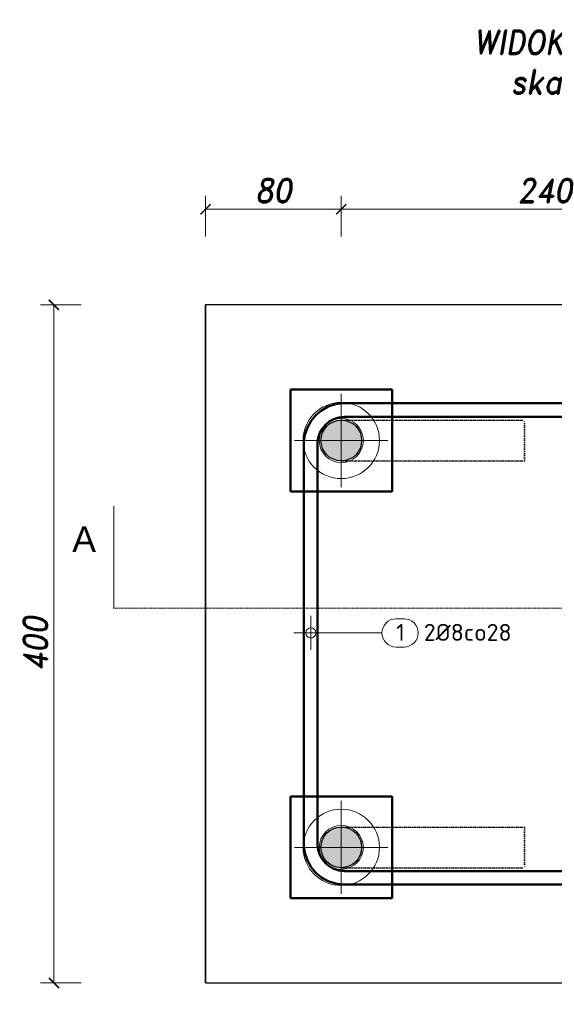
# Model space of a CAD drawing. Header units: millimetres. Extents: x -13383 to -11032, y 6576 to 8462.
# Tile 5 of 6: x -11674 to -11359, y 7813 to 8394. Entities that reach past the tile are written whole.
import ezdxf

# ---------------------------------------------------------------- set-up
doc = ezdxf.new("R2010")
doc.units = ezdxf.units.MM
doc.linetypes.add('PUNKT2_S9', pattern=[1, 0, -1])
for name, color, linetype, lineweight in [('BK_0.50', 3, 'Continuous', 50), ('BK_Beton', 2, 'Continuous', 15), ('XR$1$Ogólne', 7, 'Continuous', 25), ('XR$1$STANDARD', 7, 'Continuous', 25), ('XR$1$Wype³nienie', 7, 'Continuous', 13)]:
    doc.layers.add(name, color=color, linetype=linetype, lineweight=lineweight)
doc.styles.add('ARIAL', font='arial.ttf')
doc.styles.add('ISOCP', font='isocp.shx')
doc.styles.add('ROMAND', font='romand.shx', dxfattribs={"width": 0.9, "oblique": 10})
doc.dimstyles.new('mosstowy1-10', dxfattribs={"dimscale": 2, "dimtxt": 7, "dimasz": 3, "dimexe": 4, "dimexo": 4, "dimgap": 2, "dimtad": 1, "dimdec": 0, "dimtxsty": 'ROMAND', "dimblk": 'ARCHTICK', "dimcen": 4, "dimclrd": 4, "dimclre": 4, "dimclrt": 256, "dimadec": 0, "dimazin": 0, "dimtfac": 1, "dimtdec": 0, "dimtmove": 1, "dimatfit": 3, "dimfxl": 8, "dimfxlon": 1, "dimtfillclr": 256, "dimlwd": 9, "dimlwe": 9, "dimarcsym": 0})

# ---------------------------------------------------------------- blocks, each defined once
blk = doc.blocks.new('_ArchTick')
at = {"layer": 'BK_0.50', "color": 0, "const_width": 0.15}
blk.add_lwpolyline([(-0.5, -0.5), (0.5, 0.5)], dxfattribs=at)
blk = doc.blocks.new('*D263')
at = {"layer": 'BK_Beton', "color": 4, "lineweight": 9, "transparency": 16777216}
for p, q in [((-11564.61, 8266.1), (-11564.61, 8290.1)), ((-11484.61, 8266.1), (-11484.61, 8290.1)), ((-11564.61, 8282.1), (-11484.61, 8282.1))]:
    blk.add_line(p, q, dxfattribs=at)
at = {"layer": 'Defpoints', "color": 0, "lineweight": 25, "transparency": 16777216}
for p in [(-11484.61, 8282.1), (-11564.61, 8245.69), (-11484.61, 8165.69)]:
    blk.add_point(p, dxfattribs=at)
at = {"layer": 'BK_Beton', "color": 4, "lineweight": 9, "transparency": 16777216, "xscale": 6, "yscale": 6, "zscale": 6, "rotation": 180}
blk.add_blockref('_ArchTick', (-11564.61, 8282.1), dxfattribs=at)
at = {"layer": 'BK_Beton', "color": 4, "lineweight": 9, "transparency": 16777216, "xscale": 6, "yscale": 6, "zscale": 6}
blk.add_blockref('_ArchTick', (-11484.61, 8282.1), dxfattribs=at)
at = {"layer": 'BK_Beton', "transparency": 16777216, "insert": (-11524.61, 8293.1), "char_height": 14, "attachment_point": 5, "style": 'ROMAND'}
blk.add_mtext('80', dxfattribs=at)
blk = doc.blocks.new('*D264')
at = {"layer": 'BK_Beton', "color": 4, "lineweight": 9, "transparency": 16777216}
for p, q in [((-11484.61, 8266.1), (-11484.61, 8290.1)), ((-11244.61, 8266.1), (-11244.61, 8290.1)), ((-11484.61, 8282.1), (-11244.61, 8282.1))]:
    blk.add_line(p, q, dxfattribs=at)
at = {"layer": 'Defpoints', "color": 0, "lineweight": 25, "transparency": 16777216}
for p in [(-11244.61, 8282.1), (-11484.61, 8165.69), (-11244.61, 8165.69)]:
    blk.add_point(p, dxfattribs=at)
at = {"layer": 'BK_Beton', "color": 4, "lineweight": 9, "transparency": 16777216, "xscale": 6, "yscale": 6, "zscale": 6, "rotation": 180}
blk.add_blockref('_ArchTick', (-11484.61, 8282.1), dxfattribs=at)
at = {"layer": 'BK_Beton', "color": 4, "lineweight": 9, "transparency": 16777216, "xscale": 6, "yscale": 6, "zscale": 6}
blk.add_blockref('_ArchTick', (-11244.61, 8282.1), dxfattribs=at)
at = {"layer": 'BK_Beton', "transparency": 16777216, "insert": (-11364.61, 8293.1), "char_height": 14, "attachment_point": 5, "style": 'ROMAND'}
blk.add_mtext('240', dxfattribs=at)
blk = doc.blocks.new('*D266')
at = {"layer": 'BK_Beton', "color": 4, "lineweight": 9, "transparency": 16777216}
for p, q in [((-11564.61, 7777.91), (-11564.61, 7753.91)), ((-11164.61, 7777.91), (-11164.61, 7753.91)), ((-11564.61, 7761.91), (-11164.61, 7761.91))]:
    blk.add_line(p, q, dxfattribs=at)
at = {"layer": 'Defpoints', "color": 0, "lineweight": 25, "transparency": 16777216}
for p in [(-11564.61, 7825.68), (-11164.61, 7825.68), (-11164.61, 7761.91)]:
    blk.add_point(p, dxfattribs=at)
at = {"layer": 'BK_Beton', "color": 4, "lineweight": 9, "transparency": 16777216, "xscale": 6, "yscale": 6, "zscale": 6, "rotation": 180}
blk.add_blockref('_ArchTick', (-11564.61, 7761.91), dxfattribs=at)
at = {"layer": 'BK_Beton', "color": 4, "lineweight": 9, "transparency": 16777216, "xscale": 6, "yscale": 6, "zscale": 6}
blk.add_blockref('_ArchTick', (-11164.61, 7761.91), dxfattribs=at)
at = {"layer": 'BK_Beton', "transparency": 16777216, "insert": (-11364.61, 7772.91), "char_height": 14, "attachment_point": 5, "style": 'ROMAND'}
blk.add_mtext('400', dxfattribs=at)
blk = doc.blocks.new('*D270')
at = {"layer": 'BK_Beton', "color": 4, "lineweight": 9, "transparency": 16777216}
for p, q in [((-11638.02, 8225.69), (-11662.02, 8225.69)), ((-11654.02, 7825.69), (-11654.02, 8225.69)), ((-11638.02, 7825.69), (-11662.02, 7825.69))]:
    blk.add_line(p, q, dxfattribs=at)
at = {"layer": 'Defpoints', "color": 0, "lineweight": 25, "transparency": 16777216}
for p in [(-11654.02, 8225.69), (-11534.61, 8225.69), (-11534.61, 7825.69)]:
    blk.add_point(p, dxfattribs=at)
at = {"layer": 'BK_Beton', "color": 4, "lineweight": 9, "transparency": 16777216, "xscale": 6, "yscale": 6, "zscale": 6}
for p, rotation in [((-11654.02, 8225.69), 90), ((-11654.02, 7825.69), 270)]:
    blk.add_blockref('_ArchTick', p, dxfattribs=dict(at, rotation=rotation))
at = {"layer": 'BK_Beton', "transparency": 16777216, "insert": (-11665.02, 8025.69), "char_height": 14, "attachment_point": 5, "rotation": 90, "style": 'ROMAND'}
blk.add_mtext('400', dxfattribs=at)

msp = doc.modelspace()

# ---------------------------------------------------------------- hatches: boundary and pattern name
at = {"layer": 'XR$1$Wype³nienie', "linetype": 'Continuous', "lineweight": 25}
for points in [[(-11472.61, 8145.69), (-11472.61, 8145.89), (-11472.61, 8146.1), (-11472.62, 8146.31), (-11472.64, 8146.52), (-11472.65, 8146.73), (-11472.67, 8146.94), (-11472.7, 8147.15), (-11472.72, 8147.36), (-11472.75, 8147.56), (-11472.79, 8147.77), (-11472.83, 8147.98), (-11472.87, 8148.18), (-11472.91, 8148.38), (-11472.96, 8148.59), (-11473.02, 8148.79), (-11473.07, 8148.99), (-11473.13, 8149.19), (-11473.19, 8149.39), (-11473.26, 8149.59), (-11473.33, 8149.79), (-11473.4, 8149.99), (-11473.48, 8150.18), (-11473.56, 8150.37), (-11473.64, 8150.57), (-11473.73, 8150.76), (-11473.82, 8150.95), (-11473.91, 8151.13), (-11474.01, 8151.32), (-11474.11, 8151.5), (-11474.21, 8151.69), (-11474.32, 8151.87), (-11474.43, 8152.04), (-11474.54, 8152.22), (-11474.66, 8152.4), (-11474.78, 8152.57), (-11474.9, 8152.74), (-11475.02, 8152.91), (-11475.15, 8153.07), (-11475.28, 8153.24), (-11475.41, 8153.4), (-11475.55, 8153.56), (-11475.69, 8153.71), (-11475.83, 8153.87), (-11475.97, 8154.02), (-11476.12, 8154.17), (-11476.27, 8154.32), (-11476.42, 8154.46), (-11476.58, 8154.6), (-11476.73, 8154.74), (-11476.89, 8154.88), (-11477.05, 8155.01), (-11477.22, 8155.14), (-11477.38, 8155.27), (-11477.55, 8155.39), (-11477.72, 8155.52), (-11477.9, 8155.63), (-11478.07, 8155.75), (-11478.25, 8155.86), (-11478.43, 8155.97), (-11478.61, 8156.08), (-11478.79, 8156.18), (-11478.97, 8156.28), (-11479.16, 8156.38), (-11479.35, 8156.47), (-11479.54, 8156.56), (-11479.73, 8156.65), (-11479.92, 8156.73), (-11480.11, 8156.81), (-11480.31, 8156.89), (-11480.5, 8156.96), (-11480.7, 8157.03), (-11480.9, 8157.1), (-11481.1, 8157.16), (-11481.3, 8157.22), (-11481.5, 8157.28), (-11481.7, 8157.33), (-11481.91, 8157.38), (-11482.11, 8157.42), (-11482.32, 8157.46), (-11482.52, 8157.5), (-11482.73, 8157.54), (-11482.94, 8157.57), (-11483.14, 8157.6), (-11483.35, 8157.62), (-11483.56, 8157.64), (-11483.77, 8157.66), (-11483.98, 8157.67), (-11484.19, 8157.68), (-11484.4, 8157.68), (-11484.61, 8157.69), (-11484.82, 8157.68), (-11485.03, 8157.68), (-11485.23, 8157.67), (-11485.44, 8157.66), (-11485.65, 8157.64), (-11485.86, 8157.62), (-11486.07, 8157.6), (-11486.28, 8157.57), (-11486.48, 8157.54), (-11486.69, 8157.5), (-11486.9, 8157.46), (-11487.1, 8157.42), (-11487.31, 8157.38), (-11487.51, 8157.33), (-11487.71, 8157.28), (-11487.91, 8157.22), (-11488.11, 8157.16), (-11488.31, 8157.1), (-11488.51, 8157.03), (-11488.71, 8156.96), (-11488.91, 8156.89), (-11489.1, 8156.81), (-11489.3, 8156.73), (-11489.49, 8156.65), (-11489.68, 8156.56), (-11489.87, 8156.47), (-11490.05, 8156.38), (-11490.24, 8156.28), (-11490.42, 8156.18), (-11490.61, 8156.08), (-11490.79, 8155.97), (-11490.97, 8155.86), (-11491.14, 8155.75), (-11491.32, 8155.63), (-11491.49, 8155.52), (-11491.66, 8155.39), (-11491.83, 8155.27), (-11491.99, 8155.14), (-11492.16, 8155.01), (-11492.32, 8154.88), (-11492.48, 8154.74), (-11492.64, 8154.6), (-11492.79, 8154.46), (-11492.94, 8154.32), (-11493.09, 8154.17), (-11493.24, 8154.02), (-11493.38, 8153.87), (-11493.52, 8153.71), (-11493.66, 8153.56), (-11493.8, 8153.4), (-11493.93, 8153.24), (-11494.06, 8153.07), (-11494.19, 8152.91), (-11494.31, 8152.74), (-11494.44, 8152.57), (-11494.55, 8152.4), (-11494.67, 8152.22), (-11494.78, 8152.04), (-11494.89, 8151.87), (-11495, 8151.69), (-11495.1, 8151.5), (-11495.2, 8151.32), (-11495.3, 8151.13), (-11495.39, 8150.95), (-11495.48, 8150.76), (-11495.57, 8150.57), (-11495.65, 8150.37), (-11495.73, 8150.18), (-11495.81, 8149.99), (-11495.88, 8149.79), (-11495.95, 8149.59), (-11496.02, 8149.39), (-11496.08, 8149.19), (-11496.14, 8148.99), (-11496.2, 8148.79), (-11496.25, 8148.59), (-11496.3, 8148.38), (-11496.34, 8148.18), (-11496.39, 8147.98), (-11496.42, 8147.77), (-11496.46, 8147.56), (-11496.49, 8147.36), (-11496.52, 8147.15), (-11496.54, 8146.94), (-11496.56, 8146.73), (-11496.58, 8146.52), (-11496.59, 8146.31), (-11496.6, 8146.1), (-11496.6, 8145.89), (-11496.61, 8145.69), (-11496.6, 8145.48), (-11496.6, 8145.27), (-11496.59, 8145.06), (-11496.58, 8144.85), (-11496.56, 8144.64), (-11496.54, 8144.43), (-11496.52, 8144.22), (-11496.49, 8144.02), (-11496.46, 8143.81), (-11496.42, 8143.6), (-11496.39, 8143.4), (-11496.34, 8143.19), (-11496.3, 8142.99), (-11496.25, 8142.78), (-11496.2, 8142.58), (-11496.14, 8142.38), (-11496.08, 8142.18), (-11496.02, 8141.98), (-11495.95, 8141.78), (-11495.88, 8141.58), (-11495.81, 8141.38), (-11495.73, 8141.19), (-11495.65, 8141), (-11495.57, 8140.8), (-11495.48, 8140.61), (-11495.39, 8140.42), (-11495.3, 8140.24), (-11495.2, 8140.05), (-11495.1, 8139.87), (-11495, 8139.69), (-11494.89, 8139.5), (-11494.78, 8139.33), (-11494.67, 8139.15), (-11494.55, 8138.98), (-11494.44, 8138.8), (-11494.31, 8138.63), (-11494.19, 8138.46), (-11494.06, 8138.3), (-11493.93, 8138.13), (-11493.8, 8137.97), (-11493.66, 8137.81), (-11493.52, 8137.66), (-11493.38, 8137.5), (-11493.24, 8137.35), (-11493.09, 8137.2), (-11492.94, 8137.05), (-11492.79, 8136.91), (-11492.64, 8136.77), (-11492.48, 8136.63), (-11492.32, 8136.49), (-11492.16, 8136.36), (-11491.99, 8136.23), (-11491.83, 8136.1), (-11491.66, 8135.98), (-11491.49, 8135.86), (-11491.32, 8135.74), (-11491.14, 8135.62), (-11490.97, 8135.51), (-11490.79, 8135.4), (-11490.61, 8135.29), (-11490.42, 8135.19), (-11490.24, 8135.09), (-11490.05, 8134.99), (-11489.87, 8134.9), (-11489.68, 8134.81), (-11489.49, 8134.72), (-11489.3, 8134.64), (-11489.1, 8134.56), (-11488.91, 8134.48), (-11488.71, 8134.41), (-11488.51, 8134.34), (-11488.31, 8134.27), (-11488.11, 8134.21), (-11487.91, 8134.15), (-11487.71, 8134.09), (-11487.51, 8134.04), (-11487.31, 8133.99), (-11487.1, 8133.95), (-11486.9, 8133.91), (-11486.69, 8133.87), (-11486.48, 8133.83), (-11486.28, 8133.8), (-11486.07, 8133.77), (-11485.86, 8133.75), (-11485.65, 8133.73), (-11485.44, 8133.71), (-11485.23, 8133.7), (-11485.03, 8133.69), (-11484.82, 8133.69), (-11484.61, 8133.69), (-11484.4, 8133.69), (-11484.19, 8133.69), (-11483.98, 8133.7), (-11483.77, 8133.71), (-11483.56, 8133.73), (-11483.35, 8133.75), (-11483.14, 8133.77), (-11482.94, 8133.8), (-11482.73, 8133.83), (-11482.52, 8133.87), (-11482.32, 8133.91), (-11482.11, 8133.95), (-11481.91, 8133.99), (-11481.7, 8134.04), (-11481.5, 8134.09), (-11481.3, 8134.15), (-11481.1, 8134.21), (-11480.9, 8134.27), (-11480.7, 8134.34), (-11480.5, 8134.41), (-11480.31, 8134.48), (-11480.11, 8134.56), (-11479.92, 8134.64), (-11479.73, 8134.72), (-11479.54, 8134.81), (-11479.35, 8134.9), (-11479.16, 8134.99), (-11478.97, 8135.09), (-11478.79, 8135.19), (-11478.61, 8135.29), (-11478.43, 8135.4), (-11478.25, 8135.51), (-11478.07, 8135.62), (-11477.9, 8135.74), (-11477.72, 8135.86), (-11477.55, 8135.98), (-11477.38, 8136.1), (-11477.22, 8136.23), (-11477.05, 8136.36), (-11476.89, 8136.49), (-11476.73, 8136.63), (-11476.58, 8136.77), (-11476.42, 8136.91), (-11476.27, 8137.05), (-11476.12, 8137.2), (-11475.97, 8137.35), (-11475.83, 8137.5), (-11475.69, 8137.66), (-11475.55, 8137.81), (-11475.41, 8137.97), (-11475.28, 8138.13), (-11475.15, 8138.3), (-11475.02, 8138.46), (-11474.9, 8138.63), (-11474.78, 8138.8), (-11474.66, 8138.98), (-11474.54, 8139.15), (-11474.43, 8139.33), (-11474.32, 8139.5), (-11474.21, 8139.69), (-11474.11, 8139.87), (-11474.01, 8140.05), (-11473.91, 8140.24), (-11473.82, 8140.42), (-11473.73, 8140.61), (-11473.64, 8140.8), (-11473.56, 8141), (-11473.48, 8141.19), (-11473.4, 8141.38), (-11473.33, 8141.58), (-11473.26, 8141.78), (-11473.19, 8141.98), (-11473.13, 8142.18), (-11473.07, 8142.38), (-11473.02, 8142.58), (-11472.96, 8142.78), (-11472.91, 8142.99), (-11472.87, 8143.19), (-11472.83, 8143.4), (-11472.79, 8143.6), (-11472.75, 8143.81), (-11472.72, 8144.02), (-11472.7, 8144.22), (-11472.67, 8144.43), (-11472.65, 8144.64), (-11472.64, 8144.85), (-11472.62, 8145.06), (-11472.61, 8145.27), (-11472.61, 8145.48)], [(-11472.61, 7905.69), (-11472.61, 7905.89), (-11472.61, 7906.1), (-11472.62, 7906.31), (-11472.64, 7906.52), (-11472.65, 7906.73), (-11472.67, 7906.94), (-11472.7, 7907.15), (-11472.72, 7907.36), (-11472.75, 7907.56), (-11472.79, 7907.77), (-11472.83, 7907.98), (-11472.87, 7908.18), (-11472.91, 7908.38), (-11472.96, 7908.59), (-11473.02, 7908.79), (-11473.07, 7908.99), (-11473.13, 7909.19), (-11473.19, 7909.39), (-11473.26, 7909.59), (-11473.33, 7909.79), (-11473.4, 7909.99), (-11473.48, 7910.18), (-11473.56, 7910.37), (-11473.64, 7910.57), (-11473.73, 7910.76), (-11473.82, 7910.95), (-11473.91, 7911.13), (-11474.01, 7911.32), (-11474.11, 7911.5), (-11474.21, 7911.69), (-11474.32, 7911.87), (-11474.43, 7912.04), (-11474.54, 7912.22), (-11474.66, 7912.4), (-11474.78, 7912.57), (-11474.9, 7912.74), (-11475.02, 7912.91), (-11475.15, 7913.07), (-11475.28, 7913.24), (-11475.41, 7913.4), (-11475.55, 7913.56), (-11475.69, 7913.71), (-11475.83, 7913.87), (-11475.97, 7914.02), (-11476.12, 7914.17), (-11476.27, 7914.32), (-11476.42, 7914.46), (-11476.58, 7914.6), (-11476.73, 7914.74), (-11476.89, 7914.88), (-11477.05, 7915.01), (-11477.22, 7915.14), (-11477.38, 7915.27), (-11477.55, 7915.39), (-11477.72, 7915.52), (-11477.9, 7915.63), (-11478.07, 7915.75), (-11478.25, 7915.86), (-11478.43, 7915.97), (-11478.61, 7916.08), (-11478.79, 7916.18), (-11478.97, 7916.28), (-11479.16, 7916.38), (-11479.35, 7916.47), (-11479.54, 7916.56), (-11479.73, 7916.65), (-11479.92, 7916.73), (-11480.11, 7916.81), (-11480.31, 7916.89), (-11480.5, 7916.96), (-11480.7, 7917.03), (-11480.9, 7917.1), (-11481.1, 7917.16), (-11481.3, 7917.22), (-11481.5, 7917.28), (-11481.7, 7917.33), (-11481.91, 7917.38), (-11482.11, 7917.42), (-11482.32, 7917.46), (-11482.52, 7917.5), (-11482.73, 7917.54), (-11482.94, 7917.57), (-11483.14, 7917.6), (-11483.35, 7917.62), (-11483.56, 7917.64), (-11483.77, 7917.66), (-11483.98, 7917.67), (-11484.19, 7917.68), (-11484.4, 7917.68), (-11484.61, 7917.69), (-11484.82, 7917.68), (-11485.03, 7917.68), (-11485.23, 7917.67), (-11485.44, 7917.66), (-11485.65, 7917.64), (-11485.86, 7917.62), (-11486.07, 7917.6), (-11486.28, 7917.57), (-11486.48, 7917.54), (-11486.69, 7917.5), (-11486.9, 7917.46), (-11487.1, 7917.42), (-11487.31, 7917.38), (-11487.51, 7917.33), (-11487.71, 7917.28), (-11487.91, 7917.22), (-11488.11, 7917.16), (-11488.31, 7917.1), (-11488.51, 7917.03), (-11488.71, 7916.96), (-11488.91, 7916.89), (-11489.1, 7916.81), (-11489.3, 7916.73), (-11489.49, 7916.65), (-11489.68, 7916.56), (-11489.87, 7916.47), (-11490.05, 7916.38), (-11490.24, 7916.28), (-11490.42, 7916.18), (-11490.61, 7916.08), (-11490.79, 7915.97), (-11490.97, 7915.86), (-11491.14, 7915.75), (-11491.32, 7915.63), (-11491.49, 7915.52), (-11491.66, 7915.39), (-11491.83, 7915.27), (-11491.99, 7915.14), (-11492.16, 7915.01), (-11492.32, 7914.88), (-11492.48, 7914.74), (-11492.64, 7914.6), (-11492.79, 7914.46), (-11492.94, 7914.32), (-11493.09, 7914.17), (-11493.24, 7914.02), (-11493.38, 7913.87), (-11493.52, 7913.71), (-11493.66, 7913.56), (-11493.8, 7913.4), (-11493.93, 7913.24), (-11494.06, 7913.07), (-11494.19, 7912.91), (-11494.31, 7912.74), (-11494.44, 7912.57), (-11494.55, 7912.4), (-11494.67, 7912.22), (-11494.78, 7912.04), (-11494.89, 7911.87), (-11495, 7911.69), (-11495.1, 7911.5), (-11495.2, 7911.32), (-11495.3, 7911.13), (-11495.39, 7910.95), (-11495.48, 7910.76), (-11495.57, 7910.57), (-11495.65, 7910.37), (-11495.73, 7910.18), (-11495.81, 7909.99), (-11495.88, 7909.79), (-11495.95, 7909.59), (-11496.02, 7909.39), (-11496.08, 7909.19), (-11496.14, 7908.99), (-11496.2, 7908.79), (-11496.25, 7908.59), (-11496.3, 7908.38), (-11496.34, 7908.18), (-11496.39, 7907.98), (-11496.42, 7907.77), (-11496.46, 7907.56), (-11496.49, 7907.36), (-11496.52, 7907.15), (-11496.54, 7906.94), (-11496.56, 7906.73), (-11496.58, 7906.52), (-11496.59, 7906.31), (-11496.6, 7906.1), (-11496.6, 7905.89), (-11496.61, 7905.69), (-11496.6, 7905.48), (-11496.6, 7905.27), (-11496.59, 7905.06), (-11496.58, 7904.85), (-11496.56, 7904.64), (-11496.54, 7904.43), (-11496.52, 7904.22), (-11496.49, 7904.02), (-11496.46, 7903.81), (-11496.42, 7903.6), (-11496.39, 7903.4), (-11496.34, 7903.19), (-11496.3, 7902.99), (-11496.25, 7902.78), (-11496.2, 7902.58), (-11496.14, 7902.38), (-11496.08, 7902.18), (-11496.02, 7901.98), (-11495.95, 7901.78), (-11495.88, 7901.58), (-11495.81, 7901.38), (-11495.73, 7901.19), (-11495.65, 7901), (-11495.57, 7900.8), (-11495.48, 7900.61), (-11495.39, 7900.42), (-11495.3, 7900.24), (-11495.2, 7900.05), (-11495.1, 7899.87), (-11495, 7899.69), (-11494.89, 7899.5), (-11494.78, 7899.33), (-11494.67, 7899.15), (-11494.55, 7898.98), (-11494.44, 7898.8), (-11494.31, 7898.63), (-11494.19, 7898.46), (-11494.06, 7898.3), (-11493.93, 7898.13), (-11493.8, 7897.97), (-11493.66, 7897.81), (-11493.52, 7897.66), (-11493.38, 7897.5), (-11493.24, 7897.35), (-11493.09, 7897.2), (-11492.94, 7897.05), (-11492.79, 7896.91), (-11492.64, 7896.77), (-11492.48, 7896.63), (-11492.32, 7896.49), (-11492.16, 7896.36), (-11491.99, 7896.23), (-11491.83, 7896.1), (-11491.66, 7895.98), (-11491.49, 7895.86), (-11491.32, 7895.74), (-11491.14, 7895.62), (-11490.97, 7895.51), (-11490.79, 7895.4), (-11490.61, 7895.29), (-11490.42, 7895.19), (-11490.24, 7895.09), (-11490.05, 7894.99), (-11489.87, 7894.9), (-11489.68, 7894.81), (-11489.49, 7894.72), (-11489.3, 7894.64), (-11489.1, 7894.56), (-11488.91, 7894.48), (-11488.71, 7894.41), (-11488.51, 7894.34), (-11488.31, 7894.27), (-11488.11, 7894.21), (-11487.91, 7894.15), (-11487.71, 7894.09), (-11487.51, 7894.04), (-11487.31, 7893.99), (-11487.1, 7893.95), (-11486.9, 7893.91), (-11486.69, 7893.87), (-11486.48, 7893.83), (-11486.28, 7893.8), (-11486.07, 7893.77), (-11485.86, 7893.75), (-11485.65, 7893.73), (-11485.44, 7893.71), (-11485.23, 7893.7), (-11485.03, 7893.69), (-11484.82, 7893.69), (-11484.61, 7893.69), (-11484.4, 7893.69), (-11484.19, 7893.69), (-11483.98, 7893.7), (-11483.77, 7893.71), (-11483.56, 7893.73), (-11483.35, 7893.75), (-11483.14, 7893.77), (-11482.94, 7893.8), (-11482.73, 7893.83), (-11482.52, 7893.87), (-11482.32, 7893.91), (-11482.11, 7893.95), (-11481.91, 7893.99), (-11481.7, 7894.04), (-11481.5, 7894.09), (-11481.3, 7894.15), (-11481.1, 7894.21), (-11480.9, 7894.27), (-11480.7, 7894.34), (-11480.5, 7894.41), (-11480.31, 7894.48), (-11480.11, 7894.56), (-11479.92, 7894.64), (-11479.73, 7894.72), (-11479.54, 7894.81), (-11479.35, 7894.9), (-11479.16, 7894.99), (-11478.97, 7895.09), (-11478.79, 7895.19), (-11478.61, 7895.29), (-11478.43, 7895.4), (-11478.25, 7895.51), (-11478.07, 7895.62), (-11477.9, 7895.74), (-11477.72, 7895.86), (-11477.55, 7895.98), (-11477.38, 7896.1), (-11477.22, 7896.23), (-11477.05, 7896.36), (-11476.89, 7896.49), (-11476.73, 7896.63), (-11476.58, 7896.77), (-11476.42, 7896.91), (-11476.27, 7897.05), (-11476.12, 7897.2), (-11475.97, 7897.35), (-11475.83, 7897.5), (-11475.69, 7897.66), (-11475.55, 7897.81), (-11475.41, 7897.97), (-11475.28, 7898.13), (-11475.15, 7898.3), (-11475.02, 7898.46), (-11474.9, 7898.63), (-11474.78, 7898.8), (-11474.66, 7898.98), (-11474.54, 7899.15), (-11474.43, 7899.33), (-11474.32, 7899.5), (-11474.21, 7899.69), (-11474.11, 7899.87), (-11474.01, 7900.05), (-11473.91, 7900.24), (-11473.82, 7900.42), (-11473.73, 7900.61), (-11473.64, 7900.8), (-11473.56, 7901), (-11473.48, 7901.19), (-11473.4, 7901.38), (-11473.33, 7901.58), (-11473.26, 7901.78), (-11473.19, 7901.98), (-11473.13, 7902.18), (-11473.07, 7902.38), (-11473.02, 7902.58), (-11472.96, 7902.78), (-11472.91, 7902.99), (-11472.87, 7903.19), (-11472.83, 7903.4), (-11472.79, 7903.6), (-11472.75, 7903.81), (-11472.72, 7904.02), (-11472.7, 7904.22), (-11472.67, 7904.43), (-11472.65, 7904.64), (-11472.64, 7904.85), (-11472.62, 7905.06), (-11472.61, 7905.27), (-11472.61, 7905.48)]]:
    msp.add_hatch(color=12, dxfattribs=at).paths.add_polyline_path(points)

# ---------------------------------------------------------------- linework, layer by layer
at = {"layer": 'XR$1$Ogólne', "color": 30, "linetype": 'Continuous', "lineweight": 50}
for p, q in [((-11487.93, 8167.1), (-11492.28, 8165.67)), ((-11483.76, 8167.69), (-11487.93, 8167.1)), ((-11245.46, 8167.69), (-11483.76, 8167.69)), ((-11499.59, 8160.67), (-11502.35, 8157.36)), ((-11496.29, 8163.43), (-11499.59, 8160.67)), ((-11492.28, 8165.67), (-11496.29, 8163.43)), ((-11502.35, 8157.36), (-11504.59, 8153.36)), ((-11495.73, 8152.81), (-11493.91, 8154.99)), ((-11493.91, 8154.99), (-11491.73, 8156.81)), ((-11491.73, 8156.81), (-11489.04, 8158.31)), ((-11489.04, 8158.31), (-11486.11, 8159.28)), ((-11486.11, 8159.28), (-11483.2, 8159.69)), ((-11483.2, 8159.69), (-11246.01, 8159.69)), ((-11506.03, 8149.01), (-11506.61, 8144.83)), ((-11504.59, 8153.36), (-11506.03, 8149.01)), ((-11498.2, 8147.19), (-11497.23, 8150.12)), ((-11497.23, 8150.12), (-11495.73, 8152.81)), ((-11506.61, 8144.83), (-11506.61, 7906.54)), ((-11498.61, 8144.28), (-11498.2, 8147.19)), ((-11498.61, 7907.09), (-11498.61, 8144.28)), ((-11506.61, 7906.54), (-11506.03, 7902.36)), ((-11498.2, 7904.18), (-11498.61, 7907.09)), ((-11506.03, 7902.36), (-11504.59, 7898.01)), ((-11497.23, 7901.25), (-11498.2, 7904.18)), ((-11495.73, 7898.56), (-11497.23, 7901.25)), ((-11504.59, 7898.01), (-11502.35, 7894.01)), ((-11502.35, 7894.01), (-11499.59, 7890.7)), ((-11493.91, 7896.38), (-11495.73, 7898.56)), ((-11491.73, 7894.56), (-11493.91, 7896.38)), ((-11489.04, 7893.06), (-11491.73, 7894.56)), ((-11499.59, 7890.7), (-11496.29, 7887.94)), ((-11496.29, 7887.94), (-11492.28, 7885.7)), ((-11486.11, 7892.09), (-11489.04, 7893.06)), ((-11483.2, 7891.69), (-11486.11, 7892.09)), ((-11246.01, 7891.69), (-11483.2, 7891.69)), ((-11492.28, 7885.7), (-11487.93, 7884.27)), ((-11487.93, 7884.27), (-11483.76, 7883.69)), ((-11483.76, 7883.69), (-11245.46, 7883.69))]:
    msp.add_line(p, q, dxfattribs=at)
at = {"layer": 'XR$1$Ogólne', "color": 1, "linetype": 'Continuous', "lineweight": 13}
for p, q in [((-11502.61, 8032.17), (-11502.61, 8042.17)), ((-11447.62, 8040.51), (-11452.29, 8040.51)), ((-11502.61, 8032.17), (-11512.61, 8032.17)), ((-11460.62, 8032.17), (-11502.61, 8032.17)), ((-11502.61, 8032.17), (-11492.61, 8032.17)), ((-11502.61, 8032.17), (-11502.61, 8022.17)), ((-11452.29, 8023.84), (-11447.62, 8023.84))]:
    msp.add_line(p, q, dxfattribs=at)
msp.add_circle((-11502.61, 8032.17), 3, dxfattribs=at)
for centre, start, end in [((-11452.29, 8032.17), 90, 270), ((-11447.62, 8032.17), 270, 90)]:
    msp.add_arc(centre, 8.33, start, end, dxfattribs=at)
at = {"layer": 'XR$1$STANDARD', "color": 7, "linetype": 'Continuous', "lineweight": 25}
for p, q in [((-11164.61, 8225.69), (-11564.61, 8225.69)), ((-11164.61, 8225.69), (-11564.61, 8225.69)), ((-11564.61, 7825.69), (-11564.61, 8225.69)), ((-11564.61, 8225.69), (-11564.61, 7825.69)), ((-11564.61, 7825.69), (-11164.61, 7825.69)), ((-11564.61, 7825.69), (-11164.61, 7825.69))]:
    msp.add_line(p, q, dxfattribs=at)
at = {"layer": 'XR$1$STANDARD', "color": 7, "linetype": 'Continuous', "lineweight": 50}
for p, q in [((-11514.61, 8175.69), (-11514.61, 8115.69)), ((-11454.61, 8175.69), (-11514.61, 8175.69)), ((-11454.61, 8115.69), (-11454.61, 8175.69)), ((-11514.61, 8115.69), (-11454.61, 8115.69)), ((-11514.61, 7935.69), (-11514.61, 7875.69)), ((-11454.61, 7935.69), (-11514.61, 7935.69)), ((-11454.61, 7875.69), (-11454.61, 7935.69)), ((-11514.61, 7875.69), (-11454.61, 7875.69))]:
    msp.add_line(p, q, dxfattribs=at)
at = {"layer": 'XR$1$STANDARD', "color": 7, "linetype": 'Continuous', "lineweight": 13}
for p, q in [((-11484.61, 8118.19), (-11484.61, 8173.19)), ((-11484.61, 8127.69), (-11484.61, 8163.69)), ((-11457.11, 8145.69), (-11512.11, 8145.69)), ((-11466.61, 8145.69), (-11502.61, 8145.69)), ((-11618.67, 8106.87), (-11618.67, 8046.87)), ((-11484.61, 7878.19), (-11484.61, 7933.19)), ((-11484.61, 7887.69), (-11484.61, 7923.69)), ((-11457.11, 7905.69), (-11512.11, 7905.69)), ((-11466.61, 7905.69), (-11502.61, 7905.69))]:
    msp.add_line(p, q, dxfattribs=at)
at = {"layer": 'XR$1$STANDARD', "color": 7, "linetype": 'PUNKT2_S9', "lineweight": 25}
for p, q in [((-11484.61, 8157.69), (-11376.61, 8157.69)), ((-11376.61, 8133.69), (-11376.61, 8157.69)), ((-11484.61, 8133.69), (-11376.61, 8133.69)), ((-11484.61, 7917.69), (-11376.61, 7917.69)), ((-11376.61, 7917.69), (-11376.61, 7893.69)), ((-11484.61, 7893.69), (-11376.61, 7893.69))]:
    msp.add_line(p, q, dxfattribs=at)
at = {"layer": 'XR$1$STANDARD', "color": 7, "linetype": 'PUNKT2_S9', "lineweight": 13}
msp.add_line((-11618.67, 8046.87), (-11108.67, 8046.87), dxfattribs=at)
at = {"layer": 'XR$1$STANDARD', "color": 7, "linetype": 'Continuous', "lineweight": 13}
for centre, radius in [((-11484.61, 8145.69), 22.5), ((-11484.61, 8145.69), 13), ((-11484.61, 7905.69), 22.5), ((-11484.61, 7905.69), 13)]:
    msp.add_circle(centre, radius, dxfattribs=at)
at = {"layer": 'XR$1$STANDARD', "color": 7, "linetype": 'Continuous', "lineweight": 25}
for centre in [(-11484.61, 8145.69), (-11484.61, 7905.69)]:
    msp.add_circle(centre, 12, dxfattribs=at)

# ---------------------------------------------------------------- texts
at = {"layer": 'BK_Beton', "insert": (-11343.68, 8368.91), "char_height": 14, "attachment_point": 5, "style": 'ROMAND'}
msp.add_mtext('WIDOK Z GÓRY\\Pskala 1:5', dxfattribs=at)
at = {"layer": 'BK_Beton', "insert": (-11643.21, 8079.98), "char_height": 15, "width": 21.4866, "attachment_point": 7, "style": 'ARIAL'}
msp.add_mtext('\\W1.00;A', dxfattribs=at)
at = {"layer": 'XR$1$Ogólne', "color": 1, "linetype": 'Continuous', "lineweight": 13, "char_height": 10, "attachment_point": 7, "style": 'ISOCP'}
for s, insert, width in [('\\W1.14;1', (-11452.29, 8027.51), 10.3467), ('\\W1.14;2%%c8co28', (-11435.96, 8027.51), 58.3467)]:
    msp.add_mtext(s, dxfattribs=dict(at, insert=insert, width=width))

# ---------------------------------------------------------------- dimensions: what is measured, and where the dimension line sits
at = {"layer": 'BK_Beton'}
for base, p1, p2, picture, middle in [((-11484.61, 8282.1), (-11564.61, 8245.69), (-11484.61, 8165.69), '*D263', (-11524.61, 8293.1)), ((-11244.61, 8282.1), (-11484.61, 8165.69), (-11244.61, 8165.69), '*D264', (-11364.61, 8293.1)), ((-11164.61, 7761.91), (-11564.61, 7825.68), (-11164.61, 7825.68), '*D266', (-11364.61, 7772.91))]:
    dim = msp.add_linear_dim(base=base, p1=p1, p2=p2, dimstyle='mosstowy1-10', dxfattribs=at)
    dim.commit()
    dim.dimension.update_dxf_attribs({"geometry": picture, "text_midpoint": middle})
dim = msp.add_linear_dim(base=(-11654.02, 8225.69), p1=(-11534.61, 7825.69), p2=(-11534.61, 8225.69), angle=90, dimstyle='mosstowy1-10', dxfattribs=at)
dim.commit()
dim.dimension.update_dxf_attribs({"geometry": '*D270', "text_midpoint": (-11665.02, 8025.69)})

doc.saveas('drawing.dxf')
